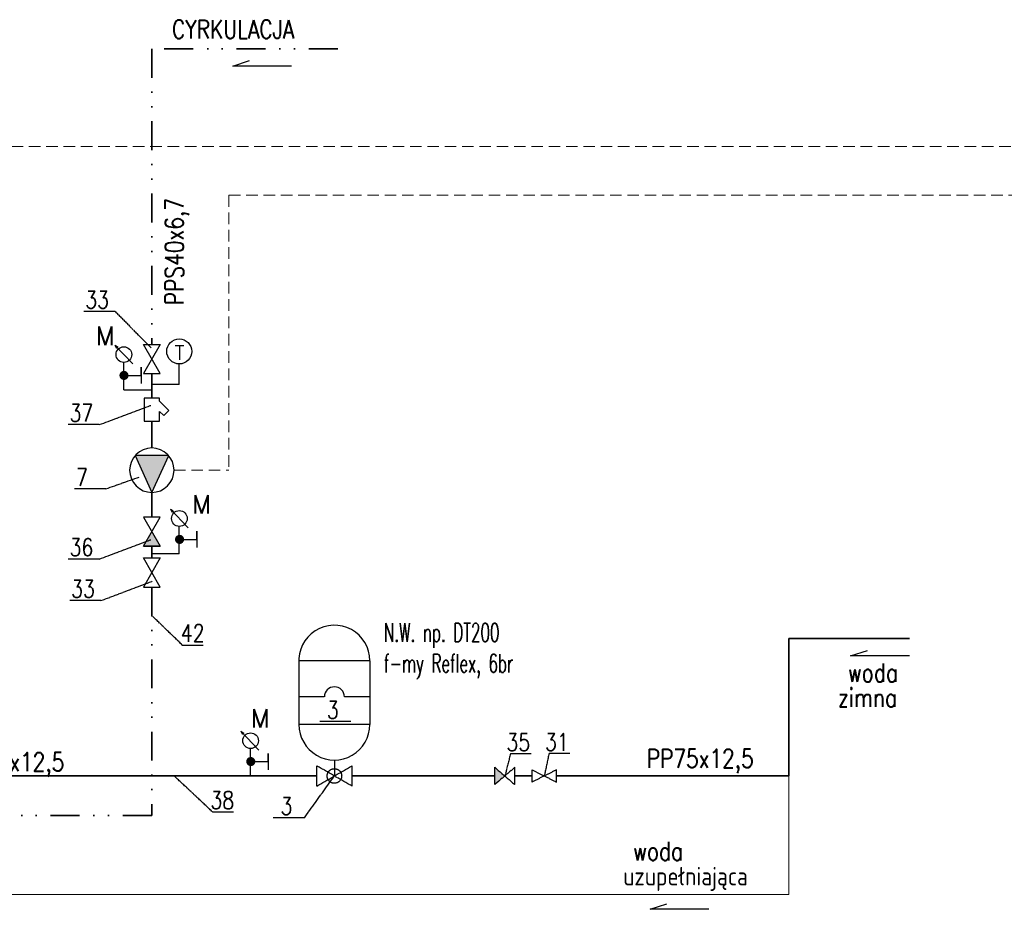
# Model space of a CAD drawing. Header units: millimetres. Extents: x 9432 to 16916, y -29333 to -26226.
# Tile 5 of 8: x 12675 to 14379, y -29333 to -27794. Entities that reach past the tile are written whole.
import ezdxf
from ezdxf.enums import TextEntityAlignment as Align

# ---------------------------------------------------------------- set-up
doc = ezdxf.new("R2010")
doc.units = ezdxf.units.MM
doc.header["$LTSCALE"] = 4
for name, pattern in [('ACAD_ISO03W100', [30, 12, -18]), ('ACAD_ISO14W100', [24, 12, -3, 0, -3, 0, -3, 0, -3]), ('DASH', [15, 10, -5]), ('DIVIDE2', [0.625, 0.25, -0.125, 0, -0.125, 0, -0.125]), ('SOLID', [1, 1, 0])]:
    doc.linetypes.add(name, pattern=pattern)
for name, color, linetype in [('-02CW', 224, 'ACAD_ISO14W100'), ('-03 woda zimna', 170, 'Continuous'), ('-OPIS', 5, 'Continuous'), ('0-ELEMENTY', 90, 'Continuous'), ('0-OPIS', 7, 'Continuous'), ('0-PRZEWODY', 10, 'Continuous'), ('05_Armatura', 31, 'SOLID'), ('06_TEXTARMATURY', 73, 'SOLID'), ('INST_OPIS', 240, 'Continuous')]:
    doc.layers.add(name, color=color, linetype=linetype)
doc.styles.add('ROMANS', font='romans', dxfattribs={"width": 0.6})
doc.styles.get("Standard").update_dxf_attribs({"font": 'txt.shx', "width": 0.9})

# ---------------------------------------------------------------- blocks, each defined once
blk = doc.blocks.new('A$C003027D0')
at = {"layer": '0-ELEMENTY', "linetype": 'ACAD_ISO03W100'}
for p, q in [((0, 2.71), (0, 5.42)), ((0, 5.42), (0, 0)), ((5.71, 2.71), (0, 2.71))]:
    blk.add_line(p, q, dxfattribs=at)
at = {"layer": '0-ELEMENTY', "linetype": 'ACAD_ISO03W100', "const_width": 1.5}
blk.add_lwpolyline([(4.96, 2.71, 1), (6.46, 2.71, 1)], format="xyb", close=True, dxfattribs=at)
blk = doc.blocks.new('P1')
at = {"layer": '0-ELEMENTY'}
for p, q in [((-9.8, -8.22), (-0.08, 12.99)), ((-0.08, 12.99), (9.63, -8.22)), ((9.63, -8.22), (-9.8, -8.22))]:
    blk.add_line(p, q, dxfattribs=at)
blk.add_circle((-0.08, 0.16), 12.83, dxfattribs=at)
blk.add_solid([(-9.8, -8.22), (9.63, -8.22), (-9.8, -8.22), (-0.08, 12.99)], dxfattribs=at)

msp = doc.modelspace()

# ---------------------------------------------------------------- hatches: boundary and pattern name
at = {"layer": '0-ELEMENTY'}
msp.add_hatch(color=256, dxfattribs=at).paths.add_polyline_path([(12889, -28704.8), (12903.4, -28679.6), (12917.8, -28704.8)])
at = {"layer": '05_Armatura'}
msp.add_hatch(color=256, dxfattribs=at).paths.add_polyline_path([(13497, -29087.4), (13514.5, -29102.4), (13497, -29117.4)])

# ---------------------------------------------------------------- linework, layer by layer
at = {"layer": '-02CW', "linetype": 'DIVIDE2', "lineweight": 35, "ltscale": 50}
for p, q in [((13225.4, -27844.1), (12903.4, -27844.1)), ((12903.4, -27844.1), (12903.4, -28355.5)), ((12903.4, -28405.9), (12903.4, -28448.3)), ((12903.4, -28488.1), (12903.4, -28534.7)), ((12903.4, -28611.7), (12903.4, -28654.4)), ((12903.4, -28704.8), (12903.4, -28725.1)), ((12903.4, -28775.5), (12903.4, -29171.1)), ((12903.4, -29171.1), (12354.4, -29171.1))]:
    msp.add_line(p, q, dxfattribs=at)
at = {"layer": '-03 woda zimna', "lineweight": 35}
for p, q in [((14006.1, -29102.4), (14006.1, -28864.5)), ((14006.1, -28864.5), (14215.1, -28864.5)), ((12188.5, -29102.4), (13189, -29102.4)), ((13250, -29102.4), (13497, -29102.4)), ((13532, -29102.4), (13561.8, -29102.4)), ((13603.9, -29102.4), (14006.1, -29102.4))]:
    msp.add_line(p, q, dxfattribs=at)
at = {"layer": '-03 woda zimna', "lineweight": 20}
for q in [(14006.1, -29102.4), (10713.3, -29307.8)]:
    msp.add_line((14006.1, -29307.8), q, dxfattribs=at)
at = {"layer": '0-ELEMENTY'}
for p, q in [((13043.7, -27873.7), (13072.7, -27864.4)), ((13145.5, -27873.7), (13043.7, -27873.7)), ((12870.5, -28389.4), (12839.4, -28356.7)), ((12839.4, -28356.7), (12842.3, -28361.9)), ((12839.4, -28356.7), (12844.4, -28359.8)), ((12844.4, -28359.8), (12842.3, -28361.9)), ((12889, -28355.5), (12917.8, -28355.5)), ((12889, -28355.5), (12917.8, -28355.5)), ((12917.8, -28355.5), (12889, -28405.9)), ((12917.8, -28405.9), (12889, -28355.5)), ((12854.7, -28434.1), (12854.9, -28386.7)), ((12950.8, -28425.1), (12950.8, -28389.2)), ((12889, -28405.9), (12917.8, -28405.9)), ((12950.8, -28425.1), (12903.4, -28425.1)), ((12854.7, -28434.1), (12902, -28434.1)), ((12890.2, -28448.3), (12890.2, -28488.1)), ((12916.7, -28448.3), (12890.2, -28448.3)), ((12916.7, -28454), (12916.7, -28448.3)), ((12932.8, -28470.1), (12916.7, -28454)), ((12916.7, -28488.1), (12916.7, -28471.4)), ((12916.7, -28471.4), (12924.1, -28478.8)), ((12924.1, -28478.8), (12932.8, -28470.1)), ((12890.2, -28488.1), (12916.7, -28488.1)), ((12917.8, -28654.4), (12889, -28654.4)), ((12889, -28704.8), (12917.8, -28654.4)), ((12889, -28654.4), (12917.8, -28704.8)), ((12966.6, -28673.1), (12935.6, -28640.5)), ((12935.6, -28640.5), (12938.4, -28645.6)), ((12935.6, -28640.5), (12940.6, -28643.6)), ((12940.6, -28643.6), (12938.4, -28645.6)), ((12950.8, -28717.9), (12951, -28670.4)), ((12917.8, -28704.8), (12889, -28704.8)), ((12917.8, -28704.8), (12889, -28704.8)), ((12889, -28704.8), (12917.8, -28704.8)), ((12950.8, -28717.9), (12903.4, -28717.9)), ((12889, -28725.1), (12917.8, -28725.1)), ((12917.8, -28725.1), (12889, -28775.5)), ((12917.8, -28775.5), (12889, -28725.1)), ((12889, -28775.5), (12917.8, -28775.5)), ((14113.3, -28894.7), (14142.3, -28885.4)), ((13280.9, -28903), (13157.9, -28903)), ((13158.1, -28903), (13158.1, -29013.3)), ((13280.9, -28903), (13280.9, -29013.3)), ((14215.1, -28894.7), (14113.3, -28894.7)), ((13202, -28965.5), (13157.9, -28965.5)), ((13280.9, -28965.5), (13236.9, -28965.5)), ((13280.9, -29013.3), (13158.1, -29013.3)), ((13088.6, -29057.7), (13057.5, -29025)), ((13057.5, -29025), (13060.4, -29030.1)), ((13057.5, -29025), (13062.5, -29028.1)), ((13062.5, -29028.1), (13060.4, -29030.1)), ((13074.1, -29102.4), (13074.1, -29055)), ((13766.2, -29333.2), (13795.2, -29323.9)), ((13867.9, -29333.2), (13766.2, -29333.2))]:
    msp.add_line(p, q, dxfattribs=at)
for centre, radius in [((12950.8, -28367.7), 21.6), ((12855, -28373.1), 13.6), ((12951.1, -28656.8), 13.6), ((13074.4, -29041.4), 13.6)]:
    msp.add_circle(centre, radius, dxfattribs=at)
for centre, radius, start, end in [((13219.4, -28903), 61.5, 0, 184.049), ((13219.5, -28965.5), 17.4, 0, 180), ((13219.5, -29013.4), 61.4, 179.9258, 0.0742)]:
    msp.add_arc(centre, radius, start, end, dxfattribs=at)
for points in [[(12842.3, -28361.9), (12844.4, -28359.8), (12842.3, -28361.9), (12839.4, -28356.7)], [(12938.4, -28645.6), (12940.6, -28643.6), (12938.4, -28645.6), (12935.6, -28640.5)], [(13060.4, -29030.1), (13062.5, -29028.1), (13060.4, -29030.1), (13057.5, -29025)]]:
    msp.add_solid(points, dxfattribs=at)
at = {"layer": '05_Armatura'}
for p, q in [((13219.5, -29074.8), (13219.5, -29102.4)), ((13250, -29120), (13189, -29084.8)), ((13189, -29120), (13189, -29084.8)), ((13189, -29120), (13250, -29084.8)), ((13250, -29120), (13250, -29084.8)), ((13603.9, -29091.9), (13561.8, -29112.9)), ((13561.8, -29112.9), (13561.8, -29091.9)), ((13561.8, -29091.9), (13603.9, -29112.9)), ((13603.9, -29112.9), (13603.9, -29091.9))]:
    msp.add_line(p, q, dxfattribs=at)
msp.add_lwpolyline([(13497, -29117.4), (13497, -29087.4), (13532, -29117.4), (13532, -29087.4)], close=True, dxfattribs=at)
msp.add_circle((13219.5, -29102.4), 12.6, dxfattribs=at)
at = {"layer": '06_TEXTARMATURY'}
for p, q in [((12839.7, -28298.6), (12785.7, -28298.6)), ((12839.7, -28298.6), (12902.2, -28361.6)), ((12812.5, -28494.4), (12901.5, -28461)), ((12812.5, -28494.4), (12758.5, -28494.4)), ((12823.8, -28605.5), (12881.5, -28585.1)), ((12823.8, -28605.5), (12769.8, -28605.5)), ((12812.5, -28726.9), (12901.5, -28693.5)), ((12812.5, -28726.9), (12758.5, -28726.9)), ((12815.2, -28799), (12904.2, -28765.5)), ((12815.2, -28799), (12761.2, -28799)), ((13247.9, -29008.4), (13194, -29008.4)), ((13167.6, -29174.7), (13219.5, -29102.4)), ((13167.6, -29174.7), (13113.7, -29174.7))]:
    msp.add_line(p, q, dxfattribs=at)
at = {"layer": '06_TEXTARMATURY', "ltscale": 0.5}
for p, q in [((12956.2, -28875.8), (12903.4, -28824.8)), ((12956.2, -28875.8), (12992.2, -28875.8)), ((13524.4, -29063.9), (13514.6, -29102.5)), ((13560.4, -29063.9), (13524.4, -29063.9)), ((13591.1, -29063.4), (13582.8, -29102.4)), ((13627.1, -29063.4), (13591.1, -29063.4)), ((13009.1, -29165.2), (12942.2, -29102.4)), ((13045.1, -29165.2), (13009.1, -29165.2))]:
    msp.add_line(p, q, dxfattribs=at)
at = {"layer": 'INST_OPIS', "color": 4, "linetype": 'DASH', "lineweight": 20, "ltscale": 0.5}
for p, q in [((11790.5, -28012.8), (14585, -28012.8)), ((13036.7, -28097.4), (13036.7, -28573.2)), ((13036.7, -28097.4), (14602, -28097.4)), ((12941.9, -28573.2), (13036.7, -28573.2))]:
    msp.add_line(p, q, dxfattribs=at)

# ---------------------------------------------------------------- block references
at = {"layer": '0-OPIS', "xscale": -3, "yscale": 3, "zscale": 3, "rotation": 180}
msp.add_blockref('P1', (12903.7, -28572.7), dxfattribs=at)
at = {"layer": '0-PRZEWODY', "xscale": -5.25, "yscale": 5.25, "zscale": 5.25}
for p in [(12885.2, -28423.4), (12981.4, -28707.2), (13104.7, -29091.7)]:
    msp.add_blockref('A$C003027D0', p, dxfattribs=at)

# ---------------------------------------------------------------- texts
at = {"layer": '-OPIS'}
for s, height, p in [('M', 32, (12806, -28356.6)), ('T', 25, (12942.8, -28382.4)), ('M', 32, (12972.8, -28648.2)), ('M', 32, (13074.6, -29018.8))]:
    msp.add_text(s, height=height, dxfattribs=at).set_placement(p)
at = {"layer": '06_TEXTARMATURY', "style": 'ROMANS', "width": 0.8}
for s, p in [('33', (12788.2, -28302.3)), ('37', (12761, -28498.2)), ('7', (12772.2, -28609.3)), ('36', (12761, -28730.7)), ('33', (12763.7, -28802.7)), ('42', (12953.7, -28879)), ('3', (13206.5, -29012.1)), ('35', (13517.4, -29068.2)), ('31', (13584.1, -29067.7)), ('38', (13004.8, -29168.3)), ('3', (13126.2, -29178.4))]:
    msp.add_text(s, height=30, dxfattribs=at).set_placement(p, align=Align.BOTTOM_LEFT)
at = {"layer": 'INST_OPIS', "style": 'ROMANS', "width": 0.8}
for s, p in [('CYRKULACJA', (12938.2, -27826.1)), ('woda', (14108.4, -28939.7)), ('zimna', (14091.4, -28983)), ('PP75x12,5', (12566.7, -29094)), ('PP75x12,5', (13760.2, -29088.1)), ('woda', (13736.6, -29248.5)), ('uzupełniająca', (13719.5, -29291.8))]:
    msp.add_text(s, height=32, dxfattribs=at).set_placement(p)
msp.add_text('PPS40x6,7', height=32, rotation=90, dxfattribs=at).set_placement((12958.4, -28287.6))
at = {"layer": 'INST_OPIS', "char_height": 32, "attachment_point": 1, "style": 'ROMANS'}
for s, insert, width in [('\\A1;Zawór bezp.\\Ptyp SYR typ2115 \\PR {\\H0.7x;\\S3#4;}", 6 br', (12439.2, -28340.9), 382.059), ('N.W. np. DT200 f-my Reflex, 6br ', (13305.3, -28838), 265.604)]:
    msp.add_mtext(s, dxfattribs=dict(at, insert=insert, width=width))

doc.saveas('drawing.dxf')
